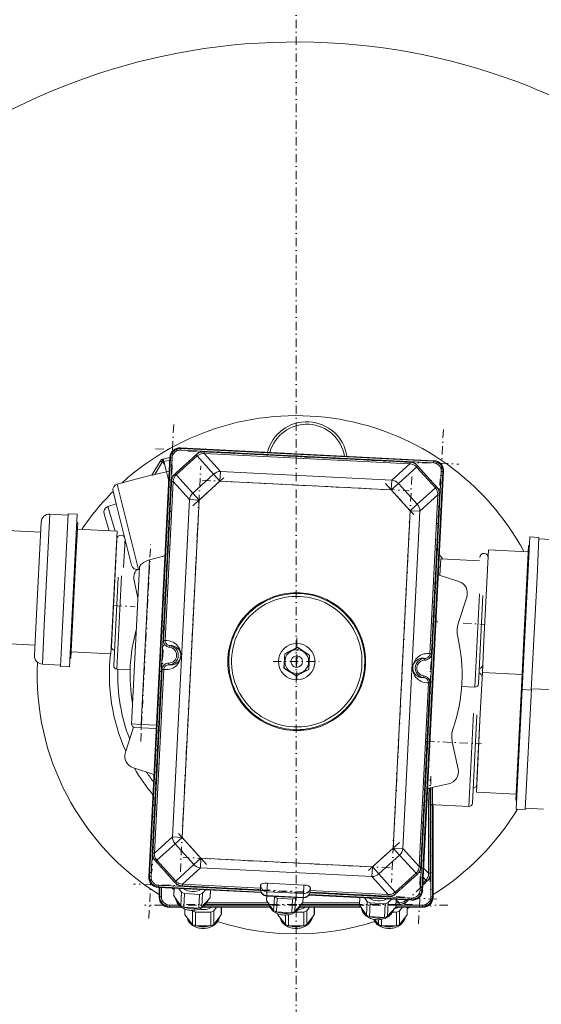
# Model space of a CAD drawing. Header units: millimetres. Extents: x -70269 to 35056, y -51814 to 48966.
# Tile 164 of 220: x -29535 to -29221, y 28722 to 29315. Entities that reach past the tile are written whole.
import ezdxf

# ---------------------------------------------------------------- set-up
doc = ezdxf.new("R2010")
doc.units = ezdxf.units.MM
doc.linetypes.add('DASHDOT', pattern=[1, 0.5, -0.25, 0, -0.25])
doc.layers.add('00 - nowa technologia myjni_Nr_pióra__95', color=7, linetype='Continuous', lineweight=20, true_color=0x7c7c7c)
doc.layers.add('XREF', color=8, linetype='Continuous', lineweight=9)

# ---------------------------------------------------------------- blocks, each defined once
blk = doc.blocks.new('parter 2025.10.15')
at = {"layer": '00 - nowa technologia myjni_Nr_pióra__95', "color": 8, "linetype": 'DASHDOT', "lineweight": 5}
for p, q in [((909.203, 2397.313), (909.203, 2298.253)), ((900.335, 2333.1), (901.857, 2363.359)), ((918.074, 2362.544), (916.552, 2332.285)), ((900.726, 2361.383), (919.001, 2360.464)), ((903.345, 2361.175), (901.752, 2359.735)), ((917.297, 2360.511), (902.426, 2361.259)), ((901.746, 2360.375), (901.168, 2348.889)), ((902.229, 2335.918), (903.459, 2360.365)), ((917.815, 2358.927), (916.375, 2360.52)), ((902.977, 2357.957), (904.991, 2359.778)), ((916.18, 2359.726), (914.95, 2335.279)), ((903.544, 2359.489), (916.007, 2358.863)), ((914.597, 2359.295), (916.418, 2357.281)), ((917.307, 2348.077), (917.885, 2359.563)), ((899.839, 2343.763), (900.439, 2355.687)), ((898.207, 2351.941), (899.506, 2351.875)), ((917.613, 2350.965), (917.733, 2350.959)), ((919.261, 2350.882), (920.56, 2350.816)), ((909.242, 2350.001), (909.242, 2347.141)), ((901.185, 2349.215), (900.517, 2335.931)), ((907.812, 2348.571), (910.672, 2348.571)), ((916.655, 2335.119), (917.324, 2348.403)), ((917.034, 2343.785), (920.368, 2343.617)), ((917.282, 2335.32), (917.282, 2341.491)), ((917.321, 2341.665), (917.321, 2333.755)), ((903.812, 2336.349), (901.991, 2338.363)), ((915.432, 2337.687), (913.419, 2335.866)), ((900.594, 2336.717), (902.034, 2335.124)), ((914.865, 2336.155), (902.402, 2336.781)), ((915.065, 2334.469), (916.657, 2335.909)), ((915.726, 2333.991), (917.245, 2335.51)), ((917.683, 2334.26), (899.409, 2335.18)), ((901.084, 2334.359), (901.084, 2335.024)), ((901.112, 2335.133), (915.983, 2334.385)), ((901.73, 2334.941), (901.853, 2334.818)), ((918.345, 2333.915), (900.06, 2333.915)), ((902.595, 2333.954), (916.566, 2333.954))]:
    blk.add_line(p, q, dxfattribs=at)
at = {"layer": '00 - nowa technologia myjni_Nr_pióra__95', "color": 8, "linetype": 'Continuous', "lineweight": 5}
for p, q in [((902.229, 2361.44), (902.259, 2361.406)), ((902.229, 2361.44), (917.511, 2360.671)), ((900.33, 2335.602), (901.6, 2360.871)), ((900.363, 2335.632), (901.63, 2360.838)), ((900.462, 2335.627), (901.73, 2360.833)), ((901.193, 2360.768), (901.6, 2360.863)), ((901.6, 2360.871), (901.63, 2360.838)), ((901.63, 2360.838), (901.73, 2360.833)), ((903.177, 2361.023), (901.92, 2359.886)), ((903.241, 2360.953), (901.983, 2359.816)), ((902.259, 2361.406), (902.254, 2361.307)), ((902.254, 2361.307), (917.473, 2360.541)), ((902.259, 2361.406), (917.478, 2360.641)), ((903.241, 2360.953), (903.177, 2361.023)), ((903.241, 2360.953), (904.23, 2359.859)), ((903.666, 2361.099), (903.67, 2361.196)), ((903.666, 2361.099), (904.642, 2360.02)), ((916.048, 2360.476), (903.666, 2361.099)), ((916.053, 2360.574), (903.67, 2361.196)), ((901.033, 2360.666), (900.519, 2359.806)), ((901.142, 2360.584), (900.691, 2359.831)), ((901.193, 2360.768), (901.153, 2360.757)), ((901.229, 2360.623), (901.172, 2360.607)), ((901.193, 2360.768), (901.193, 2360.768)), ((901.197, 2360.763), (901.211, 2360.694)), ((901.229, 2360.623), (901.592, 2360.707)), ((901.229, 2360.623), (901.386, 2360)), ((914.968, 2359.5), (916.048, 2360.476)), ((915.362, 2359.299), (916.456, 2360.288)), ((916.048, 2360.476), (916.053, 2360.574)), ((916.456, 2360.288), (916.526, 2360.352)), ((917.593, 2359.031), (916.456, 2360.288)), ((917.663, 2359.095), (916.526, 2360.352)), ((917.478, 2360.641), (917.473, 2360.541)), ((917.511, 2360.671), (917.478, 2360.641)), ((900.528, 2359.822), (898.423, 2359.253)), ((901.559, 2360.041), (901.386, 2360)), ((901.528, 2359.436), (901.386, 2360)), ((901.983, 2359.816), (901.92, 2359.886)), ((902.973, 2358.722), (901.983, 2359.816)), ((902.973, 2358.722), (904.23, 2359.859)), ((904.612, 2359.436), (904.23, 2359.859)), ((904.642, 2360.02), (904.612, 2359.436)), ((904.642, 2360.02), (914.968, 2359.5)), ((917.947, 2360.017), (916.679, 2334.811)), ((918.046, 2360.012), (916.779, 2334.806)), ((918.08, 2360.042), (916.809, 2334.773)), ((918.046, 2360.012), (917.947, 2360.017)), ((918.08, 2360.042), (918.046, 2360.012)), ((898.423, 2359.253), (899.714, 2354.119)), ((901.698, 2359.413), (901.217, 2349.851)), ((901.795, 2359.408), (901.314, 2349.846)), ((901.795, 2359.408), (901.698, 2359.413)), ((902.771, 2358.328), (901.795, 2359.408)), ((903.355, 2358.299), (904.612, 2359.436)), ((904.612, 2359.436), (914.939, 2358.916)), ((914.939, 2358.916), (914.968, 2359.5)), ((915.362, 2359.299), (914.939, 2358.916)), ((915.362, 2359.299), (916.499, 2358.042)), ((917.593, 2359.031), (917.663, 2359.095)), ((898.175, 2358.829), (898.3, 2358.332)), ((902.973, 2358.722), (903.355, 2358.299)), ((914.939, 2358.916), (916.076, 2357.659)), ((917.593, 2359.031), (916.499, 2358.042)), ((917.739, 2358.606), (916.66, 2357.63)), ((917.258, 2349.044), (917.739, 2358.606)), ((917.356, 2349.039), (917.836, 2358.601)), ((917.739, 2358.606), (917.836, 2358.601)), ((898.365, 2358.072), (897.86, 2357.908)), ((897.86, 2357.908), (898.312, 2356.43)), ((898.3, 2358.332), (898.387, 2357.983)), ((898.387, 2357.983), (898.711, 2356.697)), ((901.75, 2338.014), (902.771, 2358.328)), ((902.333, 2337.985), (903.355, 2358.299)), ((903.355, 2358.299), (902.771, 2358.328)), ((916.076, 2357.659), (916.499, 2358.042)), ((894.034, 2350.771), (894.369, 2357.449)), ((895.468, 2357.394), (894.369, 2357.449)), ((895.13, 2350.677), (895.472, 2357.474)), ((896.021, 2357.446), (895.472, 2357.474)), ((895.68, 2350.65), (896.021, 2357.446)), ((897.634, 2357.473), (897.783, 2356.982)), ((916.076, 2357.659), (915.054, 2337.345)), ((916.66, 2357.63), (915.638, 2337.316)), ((916.66, 2357.63), (916.076, 2357.659)), ((893.546, 2351.035), (893.845, 2356.975)), ((896.045, 2356.921), (895.938, 2354.802)), ((895.995, 2356.924), (896.045, 2356.921)), ((897.783, 2356.982), (897.889, 2356.638)), ((898.711, 2356.697), (899.295, 2354.375)), ((893.814, 2356.356), (891.367, 2356.479)), ((896.026, 2356.545), (898.423, 2356.424)), ((897.889, 2356.638), (897.947, 2356.448)), ((898.423, 2356.424), (898.326, 2354.501)), ((898.408, 2356.117), (898.427, 2356.053)), ((898.399, 2355.95), (898.315, 2354.273)), ((898.899, 2355.925), (898.814, 2354.248)), ((898.899, 2355.925), (898.888, 2355.711)), ((898.888, 2355.711), (898.96, 2355.708)), ((922.908, 2349.531), (923.211, 2355.555)), ((923.287, 2356.075), (923.167, 2353.683)), ((923.261, 2355.552), (923.211, 2355.555)), ((923.287, 2356.075), (923.836, 2356.047)), ((923.836, 2356.047), (923.716, 2353.656)), ((923.832, 2355.968), (924.931, 2355.912)), ((901.302, 2354.931), (900.368, 2354.695)), ((920.52, 2349.832), (920.795, 2355.299)), ((923.192, 2355.179), (920.795, 2355.299)), ((895.938, 2354.802), (895.635, 2348.778)), ((898.326, 2354.501), (898.051, 2349.034)), ((899.869, 2344.787), (900.368, 2354.695)), ((917.914, 2354.754), (917.864, 2353.764)), ((917.914, 2354.754), (920.261, 2354.636)), ((898.075, 2349.508), (898.315, 2354.273)), ((898.689, 2353.741), (898.406, 2348.126)), ((899.291, 2344.816), (899.766, 2354.266)), ((899.76, 2354.13), (899.714, 2354.119)), ((919.001, 2353.397), (917.765, 2353.796)), ((917.789, 2354.26), (917.889, 2354.255)), ((898.484, 2353.655), (898.217, 2348.336)), ((899.441, 2353.461), (899.672, 2352.388)), ((923.167, 2353.683), (922.825, 2346.887)), ((923.716, 2353.656), (923.374, 2346.859)), ((920.261, 2352.656), (919.979, 2347.041)), ((920.456, 2352.55), (920.189, 2347.231)), ((919.484, 2352.453), (918.972, 2350.866)), ((893.441, 2348.945), (893.546, 2351.035)), ((893.915, 2348.421), (894.034, 2350.771)), ((895.01, 2348.286), (895.13, 2350.677)), ((895.559, 2348.258), (895.68, 2350.65)), ((893.472, 2349.564), (891.025, 2349.687)), ((901.314, 2349.846), (901.217, 2349.851)), ((920.423, 2347.909), (920.52, 2349.832)), ((895.654, 2349.154), (898.051, 2349.034)), ((901.591, 2349.534), (901.58, 2349.435)), ((902.239, 2349.074), (902.238, 2349.08)), ((908.515, 2349.041), (908.471, 2348.176)), ((909.286, 2349.436), (908.515, 2349.041)), ((908.515, 2349.041), (908.521, 2349.037)), ((909.286, 2349.436), (909.285, 2349.428)), ((910.013, 2348.966), (909.286, 2349.436)), ((917.258, 2349.044), (917.356, 2349.039)), ((922.801, 2347.412), (922.908, 2349.531)), ((895.014, 2348.365), (893.915, 2348.421)), ((895.586, 2348.781), (895.635, 2348.778)), ((901.533, 2348.381), (901.532, 2348.481)), ((902.163, 2348.643), (902.17, 2348.654)), ((902.17, 2348.654), (902.174, 2348.661)), ((902.222, 2348.768), (902.223, 2348.769)), ((909.225, 2348.228), (909.242, 2348.571)), ((909.26, 2348.914), (909.242, 2348.571)), ((909.26, 2348.914), (909.254, 2348.914)), ((909.97, 2348.101), (910.013, 2348.966)), ((910.013, 2348.966), (910.006, 2348.962)), ((916.314, 2348.488), (916.31, 2348.481)), ((916.321, 2348.499), (916.314, 2348.488)), ((916.952, 2348.761), (916.953, 2348.661)), ((895.559, 2348.258), (895.01, 2348.286)), ((898.406, 2348.126), (899.207, 2348.086)), ((901.129, 2348.103), (900.573, 2337.043)), ((901.226, 2348.098), (900.67, 2337.038)), ((901.226, 2348.098), (901.129, 2348.103)), ((908.471, 2348.176), (908.478, 2348.18)), ((908.471, 2348.176), (909.199, 2347.706)), ((909.199, 2347.706), (909.97, 2348.101)), ((909.225, 2348.228), (909.23, 2348.228)), ((909.97, 2348.101), (909.963, 2348.105)), ((916.245, 2348.068), (916.247, 2348.062)), ((916.262, 2348.374), (916.262, 2348.373)), ((920.3, 2345.453), (920.423, 2347.909)), ((922.82, 2347.788), (920.423, 2347.909)), ((909.199, 2347.706), (909.199, 2347.714)), ((916.614, 2336.236), (917.17, 2347.296)), ((916.711, 2336.231), (917.268, 2347.291)), ((916.894, 2347.608), (916.905, 2347.707)), ((917.17, 2347.296), (917.268, 2347.291)), ((922.702, 2345.439), (922.801, 2347.412)), ((922.851, 2347.409), (922.801, 2347.412)), ((919.178, 2347.081), (919.979, 2347.041)), ((922.825, 2346.887), (922.463, 2339.696)), ((922.825, 2346.887), (923.374, 2346.859)), ((923.378, 2346.939), (923.012, 2339.668)), ((923.378, 2346.939), (924.477, 2346.884)), ((919.9, 2345.465), (919.617, 2339.85)), ((920.061, 2340.718), (920.3, 2345.453)), ((920.098, 2341.436), (920.3, 2345.453)), ((922.439, 2340.221), (922.702, 2345.439)), ((920.095, 2345.359), (919.827, 2340.04)), ((898.921, 2343.113), (899.408, 2344.624)), ((899.291, 2344.816), (899.869, 2344.787)), ((899.866, 2344.587), (899.481, 2344.606)), ((900.779, 2344.541), (899.866, 2344.587)), ((900.789, 2344.741), (899.869, 2344.787)), ((918.964, 2342.105), (918.614, 2343.736)), ((899.404, 2342.169), (900.64, 2341.77)), ((918.388, 2341.214), (917.118, 2340.941)), ((917.22, 2340.963), (917.17, 2339.973)), ((917.282, 2335.834), (917.282, 2340.976)), ((917.321, 2340.985), (917.321, 2334.414)), ((917.421, 2341.006), (917.421, 2334.414)), ((922.458, 2340.597), (920.061, 2340.718)), ((917.185, 2335.834), (917.185, 2340.256)), ((922.489, 2340.218), (922.439, 2340.221)), ((917.17, 2339.973), (919.617, 2339.85)), ((917.453, 2339.959), (917.453, 2334.383)), ((922.463, 2339.696), (923.012, 2339.668)), ((923.016, 2339.748), (924.115, 2339.693)), ((900.67, 2337.038), (901.75, 2338.014)), ((901.75, 2338.014), (902.333, 2337.985)), ((902.333, 2337.985), (901.91, 2337.602)), ((903.47, 2336.728), (902.333, 2337.985)), ((900.816, 2336.613), (901.91, 2337.602)), ((903.047, 2336.345), (901.91, 2337.602)), ((915.054, 2337.345), (913.797, 2336.208)), ((915.437, 2336.922), (915.054, 2337.345)), ((915.054, 2337.345), (915.638, 2337.316)), ((915.638, 2337.316), (916.614, 2336.236)), ((900.67, 2337.038), (900.573, 2337.043)), ((900.816, 2336.613), (900.746, 2336.549)), ((900.746, 2336.549), (901.883, 2335.292)), ((900.816, 2336.613), (901.953, 2335.356)), ((903.47, 2336.728), (903.047, 2336.345)), ((903.441, 2336.144), (903.47, 2336.728)), ((913.797, 2336.208), (903.47, 2336.728)), ((915.437, 2336.922), (914.179, 2335.785)), ((915.437, 2336.922), (916.426, 2335.828)), ((903.047, 2336.345), (901.953, 2335.356)), ((903.441, 2336.144), (902.361, 2335.168)), ((913.768, 2335.624), (903.441, 2336.144)), ((913.768, 2335.624), (913.797, 2336.208)), ((913.797, 2336.208), (914.179, 2335.785)), ((916.614, 2336.236), (916.711, 2336.231)), ((916.878, 2336.141), (917.185, 2335.834)), ((900.33, 2335.602), (900.363, 2335.632)), ((900.363, 2335.632), (900.462, 2335.627)), ((901.953, 2335.356), (901.883, 2335.292)), ((914.744, 2334.545), (913.768, 2335.624)), ((915.169, 2334.691), (914.179, 2335.785)), ((915.169, 2334.691), (916.426, 2335.828)), ((915.232, 2334.621), (916.49, 2335.758)), ((916.426, 2335.828), (916.49, 2335.758)), ((916.825, 2335.09), (917.084, 2335.35)), ((916.832, 2335.232), (917.017, 2335.417)), ((916.85, 2335.585), (917.017, 2335.417)), ((917.017, 2335.417), (917.084, 2335.35)), ((917.185, 2335.834), (917.282, 2335.834)), ((900.898, 2334.973), (900.932, 2335.003)), ((907.101, 2334.661), (900.898, 2334.973)), ((900.931, 2335.003), (900.936, 2335.103)), ((907.085, 2334.693), (900.931, 2335.003)), ((907.055, 2334.795), (900.936, 2335.103)), ((900.953, 2334.383), (900.953, 2334.97)), ((900.984, 2334.414), (900.984, 2334.969)), ((901.084, 2334.414), (901.084, 2334.964)), ((901.74, 2334.931), (901.843, 2334.828)), ((901.848, 2334.925), (901.828, 2334.534)), ((901.852, 2334.925), (901.829, 2334.459)), ((902.139, 2334.911), (902.299, 2334.686)), ((902.361, 2335.168), (902.356, 2335.07)), ((902.356, 2335.07), (907.052, 2334.834)), ((902.361, 2335.168), (907.054, 2334.932)), ((903.754, 2334.829), (903.571, 2334.622)), ((904.04, 2334.815), (904.016, 2334.349)), ((904.045, 2334.815), (904.025, 2334.424)), ((907.052, 2334.874), (907.064, 2335.114)), ((907.444, 2334.718), (907.47, 2335.23)), ((907.47, 2335.23), (909.667, 2335.12)), ((909.641, 2334.608), (909.667, 2335.12)), ((910.048, 2334.724), (910.06, 2334.963)), ((910.051, 2334.781), (914.744, 2334.545)), ((916.779, 2334.806), (916.679, 2334.811)), ((916.809, 2334.773), (916.779, 2334.806)), ((900.953, 2334.383), (900.984, 2334.414)), ((900.984, 2334.414), (901.084, 2334.414)), ((901.829, 2334.459), (902.258, 2333.861)), ((902.299, 2334.686), (902.258, 2333.861)), ((902.474, 2334.603), (902.432, 2333.778)), ((902.474, 2334.603), (903.389, 2334.557)), ((903.389, 2334.557), (903.348, 2333.732)), ((903.571, 2334.622), (903.53, 2333.797)), ((904.016, 2334.349), (903.53, 2333.797)), ((907.431, 2334.455), (907.421, 2334.253)), ((907.436, 2334.455), (907.422, 2334.178)), ((907.422, 2334.178), (907.851, 2333.58)), ((907.431, 2334.455), (907.432, 2334.479)), ((907.431, 2334.455), (909.628, 2334.344)), ((907.432, 2334.479), (907.444, 2334.718)), ((907.432, 2334.479), (909.629, 2334.369)), ((907.444, 2334.718), (909.641, 2334.608)), ((907.892, 2334.405), (907.851, 2333.58)), ((907.872, 2334.433), (907.892, 2334.405)), ((908.067, 2334.321), (908.025, 2333.496)), ((908.067, 2334.321), (908.982, 2334.275)), ((908.982, 2334.275), (908.941, 2333.45)), ((909.164, 2334.341), (909.123, 2333.516)), ((909.187, 2334.367), (909.164, 2334.341)), ((909.623, 2334.345), (909.609, 2334.068)), ((909.628, 2334.344), (909.618, 2334.143)), ((909.628, 2334.344), (909.629, 2334.369)), ((909.629, 2334.369), (909.641, 2334.608)), ((916.18, 2334.204), (909.977, 2334.516)), ((916.15, 2334.238), (909.996, 2334.547)), ((916.155, 2334.337), (910.036, 2334.645)), ((910.044, 2334.684), (914.739, 2334.448)), ((913.033, 2334.363), (913.014, 2333.972)), ((913.038, 2334.362), (913.015, 2333.897)), ((913.324, 2334.348), (913.485, 2334.124)), ((914.744, 2334.545), (914.739, 2334.448)), ((914.94, 2334.267), (914.757, 2334.06)), ((915.169, 2334.691), (915.232, 2334.621)), ((915.226, 2334.252), (915.202, 2333.787)), ((915.231, 2334.252), (915.211, 2333.861)), ((915.402, 2334.051), (915.229, 2334.223)), ((915.819, 2334.219), (915.814, 2334.223)), ((915.819, 2334.219), (915.823, 2334.222)), ((915.819, 2334.219), (915.886, 2334.151)), ((915.886, 2334.151), (915.951, 2334.216)), ((916.15, 2334.238), (916.155, 2334.337)), ((916.18, 2334.204), (916.15, 2334.238)), ((917.421, 2334.414), (917.321, 2334.414)), ((917.453, 2334.383), (917.421, 2334.414)), ((901.552, 2333.783), (901.584, 2333.815)), ((902.295, 2333.783), (901.552, 2333.783)), ((901.584, 2333.815), (901.584, 2333.915)), ((902.152, 2333.915), (901.584, 2333.915)), ((902.252, 2333.815), (901.584, 2333.815)), ((902.432, 2333.778), (903.348, 2333.732)), ((902.503, 2333.674), (902.503, 2333.392)), ((902.507, 2333.672), (902.507, 2333.317)), ((902.946, 2333.592), (902.966, 2333.567)), ((902.966, 2333.567), (902.966, 2332.741)), ((907.624, 2333.783), (903.581, 2333.783)), ((907.606, 2333.815), (903.604, 2333.815)), ((907.562, 2333.915), (903.729, 2333.915)), ((903.759, 2333.954), (907.551, 2333.954)), ((903.826, 2334.051), (907.513, 2334.051)), ((904.411, 2333.783), (904.24, 2333.567)), ((904.24, 2333.567), (904.24, 2332.741)), ((904.698, 2333.783), (904.698, 2333.317)), ((904.703, 2333.783), (904.703, 2333.392)), ((909.609, 2334.068), (909.123, 2333.516)), ((913.096, 2333.783), (909.427, 2333.783)), ((913.074, 2333.815), (909.441, 2333.815)), ((913.014, 2333.915), (909.481, 2333.915)), ((909.508, 2333.954), (913.013, 2333.954)), ((909.594, 2334.051), (913.018, 2334.051)), ((910.011, 2333.783), (909.84, 2333.567)), ((909.84, 2333.567), (909.84, 2332.741)), ((910.298, 2333.783), (910.298, 2333.317)), ((910.303, 2333.783), (910.303, 2333.392)), ((913.015, 2333.897), (913.444, 2333.299)), ((913.485, 2334.124), (913.444, 2333.299)), ((913.66, 2334.04), (913.618, 2333.215)), ((913.66, 2334.04), (914.575, 2333.994)), ((914.575, 2333.994), (914.534, 2333.169)), ((914.757, 2334.06), (914.716, 2333.235)), ((915.202, 2333.787), (914.716, 2333.235)), ((916.853, 2333.783), (915.199, 2333.783)), ((916.821, 2333.815), (915.207, 2333.815)), ((916.821, 2333.915), (915.214, 2333.915)), ((915.216, 2333.954), (915.402, 2333.954)), ((915.22, 2334.051), (915.402, 2334.051)), ((915.402, 2334.051), (915.402, 2333.954)), ((915.611, 2333.783), (915.44, 2333.567)), ((915.44, 2333.567), (915.44, 2332.741)), ((915.898, 2333.783), (915.898, 2333.317)), ((915.903, 2333.783), (915.903, 2333.392)), ((916.821, 2333.815), (916.821, 2333.915)), ((916.853, 2333.783), (916.821, 2333.815)), ((902.507, 2333.317), (902.966, 2332.741)), ((903.144, 2333.493), (903.144, 2332.666)), ((903.144, 2333.493), (904.061, 2333.493)), ((904.061, 2333.493), (904.061, 2332.666)), ((904.698, 2333.317), (904.24, 2332.741)), ((908.025, 2333.496), (908.941, 2333.45)), ((908.107, 2333.389), (908.107, 2333.317)), ((908.107, 2333.317), (908.566, 2332.741)), ((908.566, 2333.311), (908.566, 2332.741)), ((908.744, 2333.329), (908.744, 2332.666)), ((909.16, 2333.493), (909.661, 2333.493)), ((909.661, 2333.493), (909.661, 2332.666)), ((910.298, 2333.317), (909.84, 2332.741)), ((913.618, 2333.215), (914.534, 2333.169)), ((913.922, 2333.047), (914.166, 2332.741)), ((914.166, 2333.03), (914.166, 2332.741)), ((914.344, 2333.049), (914.344, 2332.666)), ((915.014, 2333.493), (915.261, 2333.493)), ((915.261, 2333.493), (915.261, 2332.666)), ((915.898, 2333.317), (915.44, 2332.741)), ((903.144, 2332.666), (904.061, 2332.666)), ((908.744, 2332.666), (909.661, 2332.666)), ((914.344, 2332.666), (915.261, 2332.666))]:
    blk.add_line(p, q, dxfattribs=at)
for points in [[(903.666, 2361.099), (903.588, 2361.099), (903.512, 2361.088), (903.437, 2361.068), (903.353, 2361.032), (903.275, 2360.982), (903.241, 2360.953)], [(901.193, 2360.768), (901.194, 2360.768), (901.196, 2360.767), (901.197, 2360.763)], [(916.456, 2360.288), (916.389, 2360.351), (916.312, 2360.402), (916.242, 2360.435), (916.169, 2360.459), (916.093, 2360.473), (916.048, 2360.476)], [(900.519, 2359.806), (900.519, 2359.804), (900.52, 2359.804), (900.524, 2359.803), (900.541, 2359.803)], [(900.541, 2359.803), (900.581, 2359.808), (900.691, 2359.831)], [(901.983, 2359.816), (901.92, 2359.749), (901.869, 2359.672), (901.836, 2359.602), (901.812, 2359.529), (901.799, 2359.453), (901.795, 2359.408)], [(917.739, 2358.606), (917.739, 2358.683), (917.729, 2358.76), (917.708, 2358.834), (917.672, 2358.919), (917.622, 2358.996), (917.593, 2359.031)], [(900.368, 2354.695), (900.305, 2354.677), (900.243, 2354.655), (900.126, 2354.603), (900.018, 2354.54), (899.919, 2354.467), (899.875, 2354.429), (899.837, 2354.39), (899.799, 2354.343), (899.774, 2354.298), (899.766, 2354.266)], [(909.448, 2352.664), (909.246, 2352.669), (909.043, 2352.664), (908.836, 2352.649), (908.626, 2352.622), (908.5, 2352.601), (908.373, 2352.576), (908.248, 2352.546), (908.123, 2352.513), (907.958, 2352.462), (907.795, 2352.405), (907.636, 2352.341), (907.421, 2352.242), (907.215, 2352.132), (907.02, 2352.014), (906.899, 2351.933), (906.781, 2351.847), (906.587, 2351.692), (906.4, 2351.523), (906.309, 2351.432), (906.219, 2351.338), (906.133, 2351.24), (906.049, 2351.139), (905.97, 2351.038), (905.894, 2350.933), (905.822, 2350.827), (905.752, 2350.719), (905.665, 2350.569), (905.583, 2350.416), (905.509, 2350.26), (905.428, 2350.069), (905.358, 2349.876), (905.298, 2349.681), (905.243, 2349.463), (905.2, 2349.245), (905.17, 2349.03), (905.152, 2348.816), (905.145, 2348.611), (905.148, 2348.41), (905.161, 2348.205), (905.185, 2347.998), (905.218, 2347.797), (905.262, 2347.596), (905.316, 2347.397), (905.38, 2347.201), (905.454, 2347.008), (905.537, 2346.82), (905.628, 2346.64), (905.725, 2346.468), (905.829, 2346.303), (905.939, 2346.146), (906.032, 2346.025), (906.196, 2345.83), (906.372, 2345.646), (906.559, 2345.474), (906.756, 2345.313), (906.963, 2345.165), (907.179, 2345.03), (907.403, 2344.909), (907.634, 2344.802), (907.858, 2344.714), (908.087, 2344.639), (908.321, 2344.578), (908.557, 2344.531), (908.796, 2344.498), (909.036, 2344.478)], [(909.036, 2344.478), (909.238, 2344.473), (909.442, 2344.478), (909.649, 2344.493), (909.858, 2344.52), (909.985, 2344.541), (910.112, 2344.566), (910.237, 2344.596), (910.361, 2344.629), (910.527, 2344.68), (910.689, 2344.737), (910.849, 2344.801), (911.064, 2344.9), (911.269, 2345.01), (911.464, 2345.128), (911.586, 2345.209), (911.704, 2345.295), (911.897, 2345.45), (912.084, 2345.619), (912.176, 2345.71), (912.265, 2345.804), (912.351, 2345.902), (912.435, 2346.003), (912.514, 2346.104), (912.591, 2346.209), (912.663, 2346.315), (912.732, 2346.423), (912.82, 2346.573), (912.901, 2346.726), (912.976, 2346.882), (913.056, 2347.073), (913.127, 2347.266), (913.187, 2347.461), (913.242, 2347.68), (913.284, 2347.897), (913.314, 2348.112), (913.333, 2348.326), (913.34, 2348.531), (913.337, 2348.732), (913.324, 2348.937), (913.3, 2349.144), (913.266, 2349.345), (913.223, 2349.546), (913.168, 2349.745), (913.104, 2349.941), (913.03, 2350.134), (912.947, 2350.322), (912.856, 2350.502), (912.759, 2350.674), (912.655, 2350.839), (912.545, 2350.996), (912.453, 2351.117), (912.288, 2351.312), (912.113, 2351.496), (911.925, 2351.668), (911.728, 2351.829), (911.521, 2351.977), (911.305, 2352.112), (911.082, 2352.233), (910.851, 2352.34), (910.626, 2352.428), (910.397, 2352.503), (910.164, 2352.564), (909.927, 2352.611), (909.688, 2352.644), (909.448, 2352.664)], [(909.44, 2352.497), (909.201, 2352.502), (908.962, 2352.492), (908.724, 2352.468), (908.488, 2352.429), (908.254, 2352.376), (908.025, 2352.309), (907.8, 2352.228), (907.58, 2352.133), (907.367, 2352.025), (907.16, 2351.905), (906.961, 2351.772), (906.771, 2351.627), (906.589, 2351.471), (906.418, 2351.305), (906.257, 2351.128), (906.107, 2350.941), (905.968, 2350.746), (905.842, 2350.543), (905.728, 2350.333), (905.628, 2350.116), (905.54, 2349.893), (905.467, 2349.666), (905.407, 2349.434), (905.362, 2349.2), (905.331, 2348.962), (905.314, 2348.724), (905.312, 2348.484), (905.325, 2348.246), (905.352, 2348.008), (905.393, 2347.772), (905.449, 2347.54), (905.519, 2347.311), (905.602, 2347.087), (905.699, 2346.869), (905.809, 2346.656), (905.932, 2346.451), (906.067, 2346.254), (906.214, 2346.065), (906.372, 2345.885), (906.541, 2345.716), (906.72, 2345.556), (906.908, 2345.409), (907.104, 2345.272), (907.309, 2345.149), (907.52, 2345.037), (907.738, 2344.939), (907.962, 2344.854), (908.19, 2344.783), (908.401, 2344.731), (908.614, 2344.691), (908.829, 2344.662), (909.045, 2344.645)], [(909.045, 2344.645), (909.284, 2344.64), (909.523, 2344.65), (909.761, 2344.674), (909.997, 2344.713), (910.23, 2344.766), (910.46, 2344.833), (910.685, 2344.914), (910.904, 2345.009), (911.118, 2345.117), (911.325, 2345.237), (911.523, 2345.37), (911.714, 2345.515), (911.895, 2345.671), (912.067, 2345.837), (912.228, 2346.014), (912.378, 2346.201), (912.516, 2346.396), (912.643, 2346.599), (912.756, 2346.809), (912.857, 2347.026), (912.944, 2347.249), (913.018, 2347.476), (913.077, 2347.708), (913.123, 2347.942), (913.154, 2348.18), (913.17, 2348.418), (913.172, 2348.658), (913.16, 2348.896), (913.133, 2349.134), (913.091, 2349.37), (913.035, 2349.602), (912.966, 2349.831), (912.882, 2350.055), (912.785, 2350.274), (912.675, 2350.486), (912.552, 2350.691), (912.417, 2350.888), (912.27, 2351.077), (912.112, 2351.257), (911.944, 2351.426), (911.765, 2351.586), (911.577, 2351.733), (911.38, 2351.87), (911.176, 2351.993), (910.964, 2352.105), (910.746, 2352.203), (910.522, 2352.288), (910.294, 2352.359), (910.084, 2352.411), (909.871, 2352.451), (909.656, 2352.48), (909.44, 2352.497)], [(901.217, 2349.851), (901.22, 2349.778), (901.237, 2349.708), (901.255, 2349.663), (901.279, 2349.62), (901.318, 2349.568), (901.365, 2349.523), (901.419, 2349.487), (901.47, 2349.462), (901.524, 2349.445), (901.58, 2349.435)], [(901.314, 2349.846), (901.315, 2349.8), (901.324, 2349.755), (901.335, 2349.722), (901.35, 2349.691), (901.369, 2349.661), (901.391, 2349.634), (901.415, 2349.61), (901.443, 2349.588), (901.504, 2349.556), (901.547, 2349.542), (901.591, 2349.534)], [(902.204, 2349.184), (902.183, 2349.227), (902.158, 2349.269), (902.13, 2349.308), (902.099, 2349.345), (902.039, 2349.402), (901.973, 2349.449), (901.901, 2349.487), (901.839, 2349.511), (901.775, 2349.527), (901.71, 2349.536), (901.65, 2349.538), (901.591, 2349.534)], [(916.953, 2348.661), (917.019, 2348.667), (917.084, 2348.684), (917.145, 2348.71), (917.186, 2348.736), (917.225, 2348.767), (917.275, 2348.821), (917.314, 2348.883), (917.333, 2348.928), (917.347, 2348.975), (917.356, 2349.039)], [(901.532, 2348.481), (901.465, 2348.475), (901.401, 2348.458), (901.34, 2348.432), (901.298, 2348.406), (901.259, 2348.375), (901.21, 2348.321), (901.17, 2348.259), (901.151, 2348.214), (901.138, 2348.167), (901.129, 2348.103)], [(901.533, 2348.381), (901.479, 2348.376), (901.427, 2348.362), (901.378, 2348.34), (901.334, 2348.31), (901.297, 2348.273)], [(901.533, 2348.381), (901.598, 2348.37), (901.623, 2348.368), (901.704, 2348.368), (901.749, 2348.373), (901.796, 2348.382), (901.863, 2348.402), (901.933, 2348.432), (902.007, 2348.477), (902.058, 2348.518), (902.11, 2348.571), (902.136, 2348.604), (902.163, 2348.643)], [(916.952, 2348.761), (916.887, 2348.772), (916.862, 2348.774), (916.78, 2348.774), (916.736, 2348.769), (916.688, 2348.76), (916.621, 2348.74), (916.551, 2348.71), (916.477, 2348.665), (916.427, 2348.624), (916.375, 2348.571), (916.348, 2348.538), (916.321, 2348.499)], [(916.952, 2348.761), (917.005, 2348.766), (917.057, 2348.78), (917.106, 2348.802), (917.15, 2348.832), (917.188, 2348.869)], [(916.281, 2347.958), (916.302, 2347.915), (916.327, 2347.873), (916.355, 2347.834), (916.386, 2347.797), (916.445, 2347.74), (916.512, 2347.693), (916.584, 2347.655), (916.645, 2347.631), (916.709, 2347.615), (916.774, 2347.606), (916.834, 2347.604), (916.894, 2347.608)], [(917.17, 2347.296), (917.169, 2347.342), (917.16, 2347.387), (917.149, 2347.42), (917.134, 2347.452), (917.116, 2347.481), (917.094, 2347.508), (917.069, 2347.532), (917.042, 2347.554), (916.98, 2347.586), (916.938, 2347.6), (916.894, 2347.608)], [(917.268, 2347.291), (917.264, 2347.364), (917.248, 2347.434), (917.23, 2347.479), (917.206, 2347.522), (917.166, 2347.574), (917.119, 2347.619), (917.065, 2347.655), (917.014, 2347.68), (916.961, 2347.697), (916.905, 2347.707)], [(900.67, 2337.038), (900.67, 2336.961), (900.681, 2336.884), (900.701, 2336.81), (900.738, 2336.725), (900.788, 2336.648), (900.816, 2336.613)], [(916.426, 2335.828), (916.489, 2335.895), (916.54, 2335.972), (916.573, 2336.042), (916.597, 2336.115), (916.611, 2336.191), (916.614, 2336.236)], [(901.953, 2335.356), (902.02, 2335.293), (902.097, 2335.241), (902.167, 2335.208), (902.24, 2335.185), (902.316, 2335.171), (902.361, 2335.168)], [(917.017, 2335.417), (917.077, 2335.487), (917.124, 2335.567), (917.154, 2335.638), (917.173, 2335.712), (917.183, 2335.789), (917.185, 2335.834)], [(901.938, 2334.312), (901.947, 2334.273), (901.968, 2334.196), (901.981, 2334.159), (902.014, 2334.095), (902.045, 2334.037), (902.082, 2333.985), (902.123, 2333.938), (902.167, 2333.889), (902.212, 2333.846), (902.258, 2333.81), (902.327, 2333.764), (902.398, 2333.722), (902.5, 2333.675), (902.566, 2333.652), (902.64, 2333.63), (902.716, 2333.613), (902.798, 2333.601), (902.882, 2333.594)], [(902.882, 2333.594), (902.966, 2333.592), (903.049, 2333.597), (903.126, 2333.606), (903.202, 2333.62), (903.27, 2333.637), (903.375, 2333.673), (903.45, 2333.706), (903.523, 2333.745), (903.573, 2333.777), (903.621, 2333.814), (903.669, 2333.857), (903.716, 2333.901), (903.757, 2333.949), (903.793, 2334.001), (903.821, 2334.044), (903.851, 2334.1), (903.879, 2334.172), (903.893, 2334.213)], [(914.744, 2334.545), (914.821, 2334.545), (914.897, 2334.555), (914.972, 2334.575), (915.057, 2334.612), (915.134, 2334.662), (915.169, 2334.691)], [(915.402, 2334.051), (915.479, 2334.055), (915.555, 2334.069), (915.628, 2334.093), (915.711, 2334.134), (915.786, 2334.188), (915.819, 2334.219)], [(907.531, 2334.03), (907.54, 2333.992), (907.561, 2333.915), (907.574, 2333.878), (907.607, 2333.814), (907.638, 2333.756), (907.675, 2333.704), (907.716, 2333.657), (907.76, 2333.607), (907.805, 2333.565), (907.851, 2333.529), (907.92, 2333.482), (907.991, 2333.441), (908.093, 2333.394), (908.159, 2333.37), (908.233, 2333.349), (908.308, 2333.332), (908.391, 2333.319), (908.475, 2333.312)], [(908.475, 2333.312), (908.559, 2333.311), (908.642, 2333.315), (908.719, 2333.325), (908.795, 2333.339), (908.863, 2333.356), (908.968, 2333.392), (909.043, 2333.425), (909.116, 2333.464), (909.166, 2333.496), (909.214, 2333.533), (909.262, 2333.576), (909.309, 2333.62), (909.35, 2333.668), (909.386, 2333.72), (909.414, 2333.762), (909.444, 2333.819), (909.472, 2333.89), (909.486, 2333.932)], [(913.124, 2333.749), (913.133, 2333.711), (913.153, 2333.634), (913.167, 2333.597), (913.2, 2333.532), (913.231, 2333.474), (913.268, 2333.422), (913.309, 2333.375), (913.353, 2333.326), (913.398, 2333.283), (913.444, 2333.247), (913.513, 2333.201), (913.584, 2333.16), (913.686, 2333.113), (913.752, 2333.089), (913.826, 2333.068), (913.901, 2333.051), (913.984, 2333.038), (914.068, 2333.031)], [(914.068, 2333.031), (914.152, 2333.03), (914.235, 2333.034), (914.312, 2333.043), (914.388, 2333.057), (914.456, 2333.074), (914.561, 2333.11), (914.636, 2333.144), (914.709, 2333.183), (914.759, 2333.214), (914.807, 2333.252), (914.855, 2333.295), (914.902, 2333.339), (914.943, 2333.387), (914.979, 2333.439), (915.007, 2333.481), (915.037, 2333.537), (915.065, 2333.609), (915.079, 2333.651)], [(902.624, 2333.175), (902.635, 2333.137), (902.659, 2333.061), (902.675, 2333.025), (902.71, 2332.962), (902.745, 2332.906), (902.784, 2332.856), (902.827, 2332.811), (902.874, 2332.764), (902.921, 2332.723), (902.969, 2332.69), (903.04, 2332.647), (903.113, 2332.609), (903.217, 2332.568), (903.284, 2332.547), (903.359, 2332.529), (903.435, 2332.517), (903.519, 2332.508), (903.603, 2332.505)], [(903.603, 2332.505), (903.686, 2332.508), (903.77, 2332.517), (903.846, 2332.53), (903.921, 2332.547), (903.988, 2332.568), (904.091, 2332.609), (904.164, 2332.646), (904.235, 2332.689), (904.283, 2332.723), (904.33, 2332.763), (904.375, 2332.808), (904.42, 2332.854), (904.459, 2332.904), (904.492, 2332.958), (904.518, 2333.002), (904.545, 2333.059), (904.569, 2333.133), (904.581, 2333.175)], [(908.224, 2333.175), (908.235, 2333.137), (908.259, 2333.061), (908.275, 2333.025), (908.31, 2332.962), (908.345, 2332.906), (908.384, 2332.856), (908.427, 2332.811), (908.474, 2332.764), (908.521, 2332.723), (908.569, 2332.69), (908.64, 2332.647), (908.713, 2332.609), (908.817, 2332.568), (908.884, 2332.547), (908.959, 2332.529), (909.035, 2332.517), (909.119, 2332.508), (909.203, 2332.505)], [(909.203, 2332.505), (909.286, 2332.508), (909.37, 2332.517), (909.446, 2332.53), (909.521, 2332.547), (909.588, 2332.568), (909.691, 2332.609), (909.764, 2332.646), (909.835, 2332.689), (909.883, 2332.723), (909.93, 2332.763), (909.975, 2332.808), (910.02, 2332.854), (910.059, 2332.904), (910.092, 2332.958), (910.118, 2333.002), (910.145, 2333.059), (910.169, 2333.133), (910.181, 2333.175)], [(913.861, 2333.06), (913.88, 2333.013), (913.901, 2332.975), (913.948, 2332.902), (913.999, 2332.837), (914.068, 2332.769), (914.149, 2332.703), (914.193, 2332.674), (914.263, 2332.634), (914.335, 2332.599), (914.427, 2332.564), (914.49, 2332.546), (914.566, 2332.528), (914.642, 2332.516), (914.722, 2332.508), (914.803, 2332.505)], [(914.803, 2332.505), (914.886, 2332.508), (914.97, 2332.517), (915.046, 2332.53), (915.121, 2332.547), (915.188, 2332.568), (915.291, 2332.609), (915.364, 2332.646), (915.435, 2332.689), (915.483, 2332.723), (915.53, 2332.763), (915.575, 2332.808), (915.62, 2332.854), (915.659, 2332.904), (915.692, 2332.958), (915.718, 2333.002), (915.745, 2333.059), (915.769, 2333.133), (915.781, 2333.175)]]:
    blk.add_lwpolyline(points, dxfattribs=at)
for radius in [1.1, 0.716]:
    blk.add_circle((909.242, 2348.571), radius, dxfattribs=at)
for centre, radius, start, end in [((909.203, 2347.783), 38.1, 9.12607, 165.11573), ((909.203, 2347.783), 15.6, 28.35382, 132.24417), ((909.846, 2360.567), 2.45, 8.6314, 165.61037), ((909.846, 2360.567), 2.3, 9.39342, 164.84837), ((902.199, 2360.841), 0.6, 87.11954, 177.12988), ((902.229, 2360.807), 0.6, 87.12209, 177.11969), ((902.229, 2360.808), 0.5, 87.12078, 177.121), ((903.632, 2360.515), 0.683, 86.79509, 131.86092), ((901.205, 2360.564), 0.2, 138.1193, 149.1209), ((901.205, 2360.564), 0.199, 105.12501, 138.1828), ((901.185, 2360.559), 0.0501, 105.15566, 149.10498), ((903.495, 2361.225), 2.344, 193.09545, 194.90126), ((916.023, 2359.893), 0.682, 42.35039, 87.4771), ((917.448, 2360.042), 0.5, 357.12078, 87.121), ((917.448, 2360.042), 0.6, 357.12209, 87.11969), ((917.481, 2360.072), 0.6, 357.11955, 87.11459), ((933.282, 2227.696), 136.095, 103.55415, 103.85503), ((902.379, 2359.383), 0.682, 132.35116, 177.47633), ((898.514, 2358.915), 0.35, 105.12378, 194.11799), ((917.155, 2358.639), 0.683, 356.79438, 41.86164), ((909.203, 2347.783), 15.6, 134.9725, 145.88793), ((897.968, 2357.575), 0.35, 108.00289, 196.9971), ((894.344, 2356.95), 0.5, 87.12089, 177.12089), ((898.649, 2355.937), 0.25, 87.12089, 177.12089), ((898.649, 2355.937), 0.25, 25.02539, 87.12089), ((898.649, 2355.937), 0.25, 357.1209, 3.19376), ((909.203, 2347.783), 11.25, 38.25144, 39.95444), ((920.521, 2354.837), 0.25, 87.12089, 177.12089), ((920.521, 2354.837), 0.25, 357.12089, 87.12089), ((899.635, 2354.46), 0.35, 194.12378, 283.118), ((900.175, 2353.619), 0.75, 138.98408, 192.12089), ((918.771, 2352.684), 0.75, 342.12089, 72.12089), ((909.242, 2348.571), 4.15, 87.12177, 267.12001), ((909.242, 2348.571), 4.15, 267.12177, 87.12001), ((920.4, 2350.405), 1.5, 162.12089, 193.17913), ((909.203, 2347.783), 38.1, 175.85924, 334.37148), ((909.203, 2347.783), 10, 164.28228, 189.95941), ((901.368, 2348.942), 0.905, 65.40994, 93.39537), ((901.388, 2348.98), 0.862, 52.07161, 65.53805), ((901.378, 2348.961), 0.883, 26.39806, 52.37537), ((909.203, 2347.783), 10, 341.06265, 13.17913), ((909.203, 2347.783), 11.25, 173.61017, 204.18914), ((909.203, 2347.783), 11.25, 171.44245, 171.71672), ((898.325, 2349.496), 0.25, 177.12089, 255.58383), ((901.527, 2348.959), 0.478, 270.56388, 83.67789), ((901.527, 2348.959), 0.578, 270.56569, 83.6761), ((901.406, 2348.973), 0.853, 14.85168, 26.51193), ((901.675, 2348.953), 0.577, 12.71148, 23.60551), ((901.391, 2348.966), 0.869, 357.72927, 15.0172), ((901.672, 2348.952), 0.58, 357.18377, 12.18406), ((683.245, 2359.937), 225.54, 357.01187, 357.22993), ((806.088, 2549.97), 225.537, 297.01185, 297.22992), ((1032.083, 2538.606), 225.539, 237.01185, 237.22992), ((917.111, 2348.163), 0.892, 103.40492, 130.8816), ((917.111, 2348.171), 0.885, 91.88898, 103.54169), ((917.114, 2348.15), 0.905, 80.84784, 92.02422), ((916.969, 2349.058), 0.29, 319.09086, 357.11713), ((893.94, 2348.92), 0.5, 177.12089, 267.12089), ((909.203, 2347.783), 15.6, 177.23523, 238.07245), ((901.412, 2348.94), 0.837, 310.65659, 320.9494), ((901.389, 2348.965), 0.871, 320.59253, 343.48636), ((901.675, 2348.95), 0.577, 329.90097, 341.53559), ((901.672, 2348.952), 0.58, 341.65319, 357.17707), ((901.421, 2348.959), 0.838, 343.28136, 351.97328), ((901.367, 2348.968), 0.893, 351.8848, 357.67479), ((909.242, 2348.571), 0.344, 173.60604, 267.11945), ((909.244, 2348.57), 0.345, 143.16587, 173.52986), ((909.241, 2348.572), 0.342, 120.4158, 143.14147), ((909.243, 2348.57), 0.345, 88.04667, 120.40793), ((909.242, 2348.571), 0.344, 353.60603, 87.11945), ((909.241, 2348.572), 0.345, 323.16586, 353.52986), ((1135.242, 2337.205), 225.542, 177.01186, 177.22992), ((917.063, 2348.183), 0.838, 163.28231, 171.97502), ((917.095, 2348.177), 0.871, 140.59284, 163.48784), ((916.809, 2348.192), 0.577, 149.90097, 161.53556), ((916.958, 2348.183), 0.578, 90.56569, 263.6761), ((917.073, 2348.202), 0.837, 130.65701, 140.95003), ((916.957, 2348.183), 0.478, 90.56388, 263.67789), ((920.197, 2348.396), 0.25, 278.65792, 357.12089), ((898.416, 2348.326), 0.2, 177.12089, 267.12089), ((909.203, 2347.783), 10.75, 178.18693, 201.14555), ((901.515, 2348.084), 0.29, 139.09086, 177.11713), ((901.37, 2348.992), 0.905, 260.84784, 272.02415), ((901.373, 2348.971), 0.885, 271.88892, 283.54154), ((901.373, 2348.979), 0.892, 283.40477, 310.88121), ((786.4, 2158.535), 225.54, 57.01184, 57.22992), ((1012.398, 2147.169), 225.54, 117.01187, 117.22993), ((909.242, 2348.572), 0.345, 268.04667, 300.40793), ((909.243, 2348.57), 0.342, 300.4158, 323.14146), ((917.093, 2348.176), 0.869, 177.73127, 195.01832), ((917.118, 2348.174), 0.893, 171.88662, 177.67655), ((916.812, 2348.19), 0.58, 177.18376, 192.18405), ((916.812, 2348.19), 0.58, 161.65319, 177.17708), ((916.809, 2348.189), 0.577, 192.71153, 203.60552), ((917.079, 2348.169), 0.853, 194.85273, 206.51266), ((917.106, 2348.181), 0.883, 206.39874, 232.37569), ((920.16, 2347.646), 0.25, 357.12089, 75.58551), ((909.203, 2347.783), 11.25, 2.52562, 2.7995), ((917.097, 2348.162), 0.862, 232.07195, 245.53823), ((917.117, 2348.2), 0.906, 245.41564, 273.39297), ((919.989, 2347.241), 0.2, 267.12089, 357.12089), ((899.491, 2344.806), 0.2, 177.12089, 267.12089), ((920.08, 2344.051), 1.5, 161.06264, 192.12089), ((899.635, 2342.882), 0.75, 162.12089, 252.12089), ((909.203, 2347.783), 11.25, 210.0527, 219.95419), ((909.203, 2347.783), 10.75, 213.09629, 216.99602), ((918.231, 2341.947), 0.75, 282.12089, 12.12089), ((919.836, 2341.205), 0.25, 278.65792, 357.12089), ((909.203, 2347.783), 15.6, 301.92751, 328.75693), ((919.627, 2340.05), 0.2, 267.12089, 357.12089), ((901.254, 2337.005), 0.683, 176.79437, 221.86163), ((916.03, 2336.261), 0.682, 312.35116, 357.47633), ((900.929, 2335.572), 0.6, 177.11955, 267.12223), ((900.962, 2335.602), 0.6, 177.12209, 267.11969), ((900.961, 2335.602), 0.5, 177.10279, 267.13901), ((916.6, 2335.83), 0.682, 315.23027, 0.35544), ((902.386, 2335.751), 0.682, 222.35039, 267.47709), ((907.451, 2334.854), 0.4, 177.12089, 267.12089), ((916.18, 2334.836), 0.6, 267.12209, 357.11969), ((916.18, 2334.836), 0.5, 267.10544, 357.13635), ((916.21, 2334.803), 0.6, 267.12719, 357.12223), ((901.552, 2334.383), 0.6, 179.99866, 270.00134), ((901.584, 2334.414), 0.6, 180.0012, 269.9988), ((901.584, 2334.414), 0.5, 179.9819, 270.01812), ((909.648, 2334.744), 0.4, 267.12089, 357.12089), ((914.777, 2335.129), 0.683, 266.79509, 311.86091), ((915.405, 2334.636), 0.683, 269.67421, 314.74003), ((916.821, 2334.414), 0.6, 270.0012, 359.9988), ((916.822, 2334.414), 0.5, 269.98456, 0.01546), ((916.853, 2334.383), 0.6, 270.0063, 0.00133), ((902.885, 2334.947), 1.254, 239.98065, 248.83737), ((908.478, 2334.666), 1.254, 239.98065, 248.83737), ((909.203, 2347.783), 15.6, 295.43502, 296.17691), ((914.071, 2334.385), 1.254, 239.98065, 248.83737), ((903.538, 2333.857), 1.254, 242.85977, 251.71649), ((909.203, 2347.783), 15.6, 252.33035, 287.66884), ((909.138, 2333.857), 1.254, 242.85977, 251.71649), ((914.738, 2333.857), 1.254, 242.85977, 251.71649)]:
    blk.add_arc(centre, radius, start, end, dxfattribs=at)
for centre, major_axis, ratio, start_param, end_param in [((901.162, 2360.59), (0.129, -0.077), 0.09889, 3.141593, 4.613819), ((901.192, 2360.612), (0.039, -0.145), 0.139152, 3.15211, 4.70996), ((904.612, 2359.436), (-0.445, -0.403), 0.95068, 3.952047, 4.712132), ((914.939, 2358.916), (0.402, -0.445), 0.950668, 1.571006, 2.331092), ((903.355, 2358.299), (-0.445, -0.402), 0.950668, 4.712599, 5.472685), ((916.076, 2357.659), (0.403, -0.445), 0.95068, 0.810454, 1.57054), ((899.876, 2344.787), (-0.01, -0.2), 0.0349, 4.712389, 6.283185), ((902.333, 2337.985), (0.403, -0.445), 0.95068, 3.952046, 4.712132), ((915.054, 2337.345), (-0.445, -0.402), 0.950668, 1.571006, 2.331092), ((903.47, 2336.728), (0.402, -0.445), 0.950642, 4.712494, 5.47258), ((913.797, 2336.208), (-0.445, -0.403), 0.95068, 0.810454, 1.570539), ((902.968, 2335.304), (-0.799, 0.04), 0.725374, 0.846896, 1.570796), ((902.968, 2335.304), (0.799, -0.04), 0.725374, 4.712389, 5.43629), ((907.451, 2334.854), (-0.399, 0.02), 0.939693, 0, 1.570796), ((907.463, 2335.094), (-0.399, 0.02), 0.939693, 0, 1.570796), ((907.463, 2335.094), (-0.399, 0.02), 0.34202, 4.712389, 6.283185), ((909.66, 2334.983), (-0.399, 0.02), 0.939693, 1.570796, 3.141593), ((909.66, 2334.983), (-0.399, 0.02), 0.34202, 3.141593, 4.712389), ((902.926, 2334.479), (-1.099, 0.055), 0.725374, 0, 0.093899), ((902.923, 2334.41), (-0.994, 0.05), 0.725374, 0.230324, 0.816434), ((902.968, 2335.304), (-1.099, 0.055), 0.725374, 0.953299, 1.141096), ((902.968, 2335.304), (1.099, -0.055), 0.725374, 5.142089, 5.329887), ((902.923, 2334.41), (-0.994, 0.05), 0.725374, 2.325158, 2.911269), ((902.926, 2334.479), (1.099, -0.055), 0.725374, 6.189286, 6.283185), ((908.519, 2334.198), (-1.099, 0.055), 0.725374, 0, 0.093899), ((908.561, 2335.023), (-1.099, 0.055), 0.725374, 0.953299, 1.141096), ((908.561, 2335.023), (1.099, -0.055), 0.725374, 5.142089, 5.329887), ((909.648, 2334.744), (-0.399, 0.02), 0.939693, 1.570796, 3.141593), ((914.154, 2334.742), (-0.799, 0.04), 0.725374, 0.846896, 1.570796), ((914.154, 2334.742), (0.799, -0.04), 0.725374, 4.712389, 5.43629), ((902.923, 2334.41), (-0.994, 0.05), 0.725374, 1.142302, 1.999291), ((903.603, 2334.218), (-1.1, 0), 0.725374, 0.953299, 1.141096), ((902.926, 2334.479), (1.099, -0.055), 0.725374, 5.142089, 5.329887), ((903.603, 2334.218), (-0.8, 0), 0.725374, 1.258774, 2.294697), ((903.603, 2334.218), (1.1, 0), 0.725374, 5.142089, 5.329887), ((908.516, 2334.129), (-0.994, 0.05), 0.725374, 0.230324, 0.816434), ((908.516, 2334.129), (-0.994, 0.05), 0.725374, 2.325158, 2.911269), ((909.203, 2334.218), (0.8, 0), 0.725374, 4.875291, 5.43629), ((908.519, 2334.198), (1.099, -0.055), 0.725374, 6.189286, 6.283185), ((909.203, 2334.218), (1.1, 0), 0.725374, 5.142089, 5.329887), ((914.112, 2333.917), (-1.099, 0.055), 0.725374, 0, 0.093899), ((914.109, 2333.848), (-0.994, 0.05), 0.725374, 0.230324, 0.816434), ((914.154, 2334.742), (-1.099, 0.055), 0.725374, 0.953299, 1.141096), ((914.154, 2334.742), (1.099, -0.055), 0.725374, 5.142089, 5.329887), ((914.109, 2333.848), (-0.994, 0.05), 0.725374, 2.325158, 2.911269), ((914.803, 2334.218), (0.8, 0), 0.725374, 5.106707, 5.43629), ((914.112, 2333.917), (1.099, -0.055), 0.725374, 6.189286, 6.283185), ((914.803, 2334.218), (1.1, 0), 0.725374, 5.142089, 5.329887), ((903.603, 2333.392), (-1.1, 0), 0.725374, 0, 0.093899), ((903.603, 2333.323), (-0.995, 0), 0.725374, 0.230324, 0.816434), ((903.603, 2333.323), (-0.995, 0), 0.725374, 2.325158, 2.911269), ((903.603, 2333.392), (1.1, 0), 0.725374, 6.189286, 6.283185), ((908.516, 2334.129), (-0.994, 0.05), 0.725374, 1.142302, 1.999291), ((909.203, 2333.392), (-1.1, 0), 0.725374, 0.0019, 0.093899), ((909.203, 2333.323), (-0.995, 0), 0.725374, 0.230324, 0.816434), ((908.519, 2334.198), (1.099, -0.055), 0.725374, 5.142089, 5.329887), ((909.203, 2333.323), (-0.995, 0), 0.725374, 2.325158, 2.911269), ((909.203, 2333.392), (1.1, 0), 0.725374, 6.189286, 6.283185), ((914.109, 2333.848), (-0.994, 0.05), 0.725374, 1.142302, 1.999291), ((914.803, 2333.323), (-0.995, 0), 0.725374, 0.379553, 0.816434), ((914.112, 2333.917), (1.099, -0.055), 0.725374, 5.142089, 5.329887), ((914.803, 2333.323), (-0.995, 0), 0.725374, 2.325158, 2.911269), ((914.803, 2333.392), (1.1, 0), 0.725374, 6.189286, 6.283185), ((903.603, 2333.323), (-0.995, 0), 0.725374, 1.142302, 1.570796), ((903.603, 2333.323), (-0.995, 0), 0.725374, 1.570796, 1.999291), ((903.603, 2333.392), (1.1, 0), 0.725374, 5.142089, 5.329887), ((909.203, 2333.323), (-0.995, 0), 0.725374, 1.142302, 1.570796), ((909.203, 2333.323), (-0.995, 0), 0.725374, 1.570796, 1.999291), ((909.203, 2333.392), (1.1, 0), 0.725374, 5.142089, 5.329887), ((914.803, 2333.323), (-0.995, 0), 0.725374, 1.142302, 1.570796), ((914.803, 2333.323), (-0.995, 0), 0.725374, 1.570796, 1.999291), ((914.803, 2333.392), (1.1, 0), 0.725374, 5.142089, 5.329887)]:
    blk.add_ellipse(centre, major_axis=major_axis, ratio=ratio, start_param=start_param, end_param=end_param, dxfattribs=at)
for major_axis in [(0.039, -0.145), (-0.039, 0.145)]:
    blk.add_ellipse((901.192, 2360.612), major_axis=major_axis, ratio=0.139152, dxfattribs=at)

msp = doc.modelspace()

# ---------------------------------------------------------------- block references
at = {"layer": 'XREF', "xscale": 10, "yscale": 10, "zscale": 10}
msp.add_blockref('parter 2025.10.15', (-38460.61, 5442.28), dxfattribs=at)

doc.saveas('drawing.dxf')
